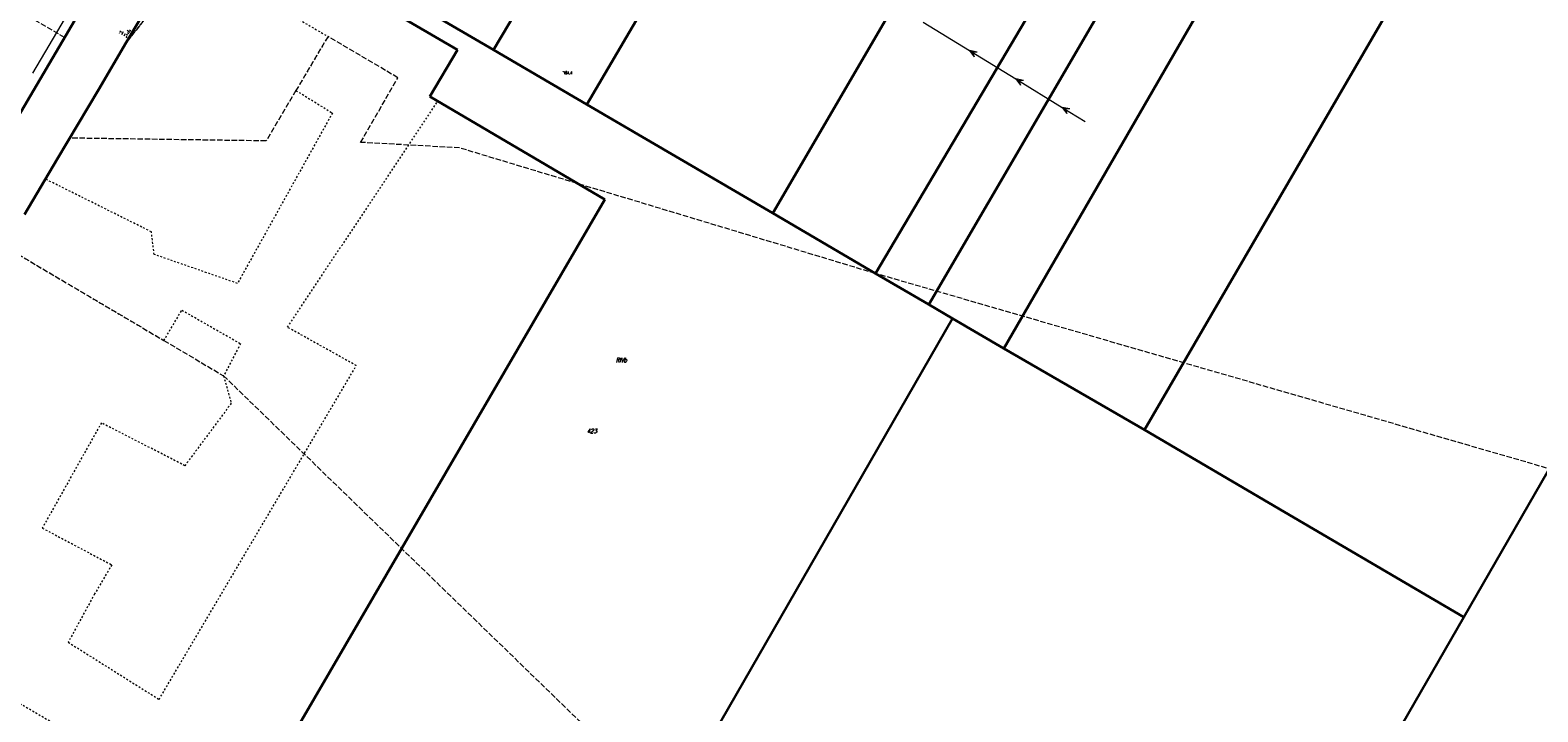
# Model space of a CAD drawing. Header units: metres. Extents: x 8430084 to 8437887, y 5768320 to 5771876.
# Tile 7 of 50: x 8433172 to 8433589, y 5770310 to 5770498. Entities that reach past the tile are written whole.
import ezdxf
from ezdxf.enums import TextEntityAlignment as Align

# ---------------------------------------------------------------- set-up
doc = ezdxf.new("R2010")
doc.units = ezdxf.units.M
doc.header["$MEASUREMENT"] = 0
for name, pattern in [('2_1', [0]), ('2_OTRK', [1.75, 1.25, -0.5]), ('4_SUEP_A', [0]), ('4_SUTP_A', [0]), ('GDE', [0]), ('GUK', [2, 1.5, -0.5]), ('GUZ', [1, 0.5, -0.5])]:
    doc.linetypes.add(name, pattern=pattern)
doc.layers.get('0').update_dxf_attribs({"color": 250, "linetype": 'CONTINUOUS', "lineweight": 100})
for name, color, linetype, lineweight in [('Dzialki', 4, 'GDE', 30), ('Numery_dzialek', 4, 'CONTINUOUS', 30), ('OTR_L_1', 252, '2_OTRK', 18), ('OTR_T_1', 253, 'CONTINUOUS', 18), ('SUEP_L_0', 1, '4_SUEP_A', 18), ('Uzytki', 253, 'GUZ', 18)]:
    doc.layers.add(name, color=color, linetype=linetype, lineweight=lineweight)
for name, color, linetype, lineweight, true_color in [('Kontury', 7, 'GUK', 18, 0x008000), ('Numery_konturow', 7, 'CONTINUOUS', 13, 0x008000), ('SUTP_L_0', 7, '4_SUTP_A', 18, 0xff9100)]:
    doc.layers.add(name, color=color, linetype=linetype, lineweight=lineweight, true_color=true_color)
doc.styles.get("Standard").update_dxf_attribs({"font": 'Simplex.SHX', "width": 0.75})

# ---------------------------------------------------------------- blocks, each defined once
blk = doc.blocks.new('2_OTRN')
at = {"color": 0, "linetype": 'Continuous'}
blk.add_circle((0, 0), 0.045, dxfattribs=at)

msp = doc.modelspace()

# ---------------------------------------------------------------- linework, layer by layer
at = {"layer": 'Dzialki'}
for p, q in [((8433420.62, 5770422.47), (8433561.78, 5770664.72)), ((8433588.46, 5770665.18), (8433441.28, 5770410.31)), ((8433501.06, 5770659.79), (8433377.53, 5770447.68)), ((8433630.71, 5770647.3), (8433480.17, 5770387.84)), ((8433326.16, 5770477.73), (8433422.43, 5770641.5)), ((8433405.89, 5770431.01), (8433493.78, 5770579.95)), ((8433700.31, 5770565.72), (8433568.3, 5770336.07)), ((8433228.87, 5770528.86), (8433290.49, 5770492.8)), ((8433246.23, 5770524.49), (8433300.44, 5770492.78)), ((8433199.05, 5770494.82), (8433214.09, 5770520.24)), ((8433300.44, 5770492.78), (8433316.03, 5770519.27)), ((8433185.78, 5770502.58), (8433097.58, 5770352.88)), ((8433191.35, 5770481.8), (8433199.05, 5770494.82)), ((8433290.49, 5770492.8), (8433282.88, 5770479.89)), ((8433300.44, 5770492.78), (8433326.16, 5770477.73)), ((8433179.97, 5770462.56), (8433191.35, 5770481.8)), ((8433282.88, 5770479.89), (8433331.14, 5770451.44)), ((8433326.16, 5770477.73), (8433377.53, 5770447.68)), ((8433170.97, 5770447.34), (8433179.97, 5770462.56)), ((8433331.14, 5770451.44), (8433229.67, 5770277.06)), ((8433377.53, 5770447.68), (8433405.89, 5770431.01)), ((8433405.89, 5770431.01), (8433420.62, 5770422.47)), ((8433420.62, 5770422.47), (8433427.18, 5770418.63)), ((8433316.57, 5770226.22), (8433427.18, 5770418.63)), ((8433427.18, 5770418.63), (8433441.28, 5770410.31)), ((8433441.28, 5770410.31), (8433480.17, 5770387.84)), ((8433480.17, 5770387.84), (8433518.68, 5770365.22)), ((8433518.68, 5770365.22), (8433568.3, 5770336.07)), ((8433568.3, 5770336.07), (8433414.87, 5770069.16))]:
    msp.add_line(p, q, dxfattribs=at)
at = {"layer": 'Kontury'}
for p, q in [((8433182, 5770496.17), (8433085.43, 5770553.45)), ((8433217.57, 5770518.21), (8433199.05, 5770494.82)), ((8433168.85, 5770473.84), (8433182, 5770496.17)), ((8433254.73, 5770496.48), (8433245.89, 5770481.58)), ((8433274.02, 5770485.11), (8433254.73, 5770496.48)), ((8433199.05, 5770494.82), (8433191.35, 5770481.8)), ((8433263.74, 5770467.24), (8433274.02, 5770485.11)), ((8433191.35, 5770481.8), (8433183.43, 5770468.42)), ((8433245.89, 5770481.58), (8433237.62, 5770467.64)), ((8433183.43, 5770468.42), (8433179.97, 5770462.56)), ((8433237.62, 5770467.64), (8433183.43, 5770468.42)), ((8433291.03, 5770465.72), (8433263.74, 5770467.24)), ((8433179.97, 5770462.56), (8433176.74, 5770457.09)), ((8433405.89, 5770431.01), (8433291.03, 5770465.72)), ((8433176.74, 5770457.09), (8433170.97, 5770447.34)), ((8433165.67, 5770438.39), (8433209.41, 5770412.52)), ((8433591.17, 5770377.29), (8433405.89, 5770431.01)), ((8433209.41, 5770412.52), (8433225.92, 5770402.75)), ((8433225.92, 5770402.75), (8433469.79, 5770166.04))]:
    msp.add_line(p, q, dxfattribs=at)
at = {"layer": 'OTR_L_1', "linetype": '2_1'}
for p, q in [((8433197.12, 5770497.43), (8433197.21, 5770497.59)), ((8433197.27, 5770498.01), (8433197.73, 5770497.71)), ((8433197.78, 5770497.04), (8433198.25, 5770497.84)), ((8433198.45, 5770496.66), (8433198.83, 5770497.32)), ((8433199.24, 5770496.47), (8433199.12, 5770496.55)), ((8433199.5, 5770496.84), (8433199.14, 5770497.08)), ((8433200.01, 5770497.6), (8433199.24, 5770498.1)), ((8433199.76, 5770497.22), (8433199.38, 5770497.48)), ((8433200.26, 5770497.99), (8433199.88, 5770498.24))]:
    msp.add_line(p, q, dxfattribs=at)
msp.add_point((8433199.11, 5770496.27), dxfattribs=at)
at = {"layer": 'SUEP_L_0', "linetype": '4_SUEP_A'}
for p, q in [((8433419.05, 5770500.43), (8433431.84, 5770492.59)), ((8433431.84, 5770492.59), (8433444.63, 5770484.75)), ((8433433.94, 5770492.18), (8433431.84, 5770492.59)), ((8433431.84, 5770492.59), (8433433.15, 5770490.91)), ((8433433.94, 5770492.18), (8433432.69, 5770492.07)), ((8433432.69, 5770492.07), (8433433.15, 5770490.91)), ((8433444.63, 5770484.75), (8433457.42, 5770476.91)), ((8433446.73, 5770484.34), (8433444.63, 5770484.75)), ((8433444.63, 5770484.75), (8433445.94, 5770483.07)), ((8433446.73, 5770484.34), (8433445.48, 5770484.23)), ((8433445.48, 5770484.23), (8433445.94, 5770483.07)), ((8433457.42, 5770476.91), (8433463.81, 5770472.99)), ((8433459.51, 5770476.5), (8433457.42, 5770476.91)), ((8433457.42, 5770476.91), (8433458.73, 5770475.23)), ((8433459.51, 5770476.5), (8433458.27, 5770476.39)), ((8433458.27, 5770476.39), (8433458.73, 5770475.23))]:
    msp.add_line(p, q, dxfattribs=at)
at = {"layer": 'SUTP_L_0', "linetype": '4_SUTP_A'}
msp.add_line((8433231.41, 5770585.31), (8433173.15, 5770486.39), dxfattribs=at)
at = {"layer": 'Uzytki'}
for p, q in [((8433199.05, 5770494.82), (8433217.57, 5770518.21)), ((8433182, 5770496.17), (8433185.78, 5770502.58)), ((8433245.96, 5770501.62), (8433254.73, 5770496.48)), ((8433168.85, 5770473.84), (8433182, 5770496.17)), ((8433254.73, 5770496.48), (8433245.89, 5770481.58)), ((8433191.35, 5770481.8), (8433199.05, 5770494.82)), ((8433183.43, 5770468.42), (8433191.35, 5770481.8)), ((8433243.56, 5770416.17), (8433285.05, 5770478.61)), ((8433245.89, 5770481.58), (8433255.95, 5770475.36)), ((8433285.05, 5770478.61), (8433331.14, 5770451.44)), ((8433255.95, 5770475.36), (8433229.74, 5770428.29)), ((8433179.97, 5770462.56), (8433183.43, 5770468.42)), ((8433176.74, 5770457.09), (8433179.97, 5770462.56)), ((8433176.74, 5770457.09), (8433170.97, 5770447.34)), ((8433205.97, 5770442.52), (8433176.74, 5770457.09)), ((8433331.14, 5770451.44), (8433229.67, 5770277.06)), ((8433206.74, 5770436.28), (8433205.97, 5770442.52)), ((8433165.67, 5770438.39), (8433209.41, 5770412.52)), ((8433229.74, 5770428.29), (8433206.74, 5770436.28)), ((8433209.41, 5770412.52), (8433214.38, 5770420.9)), ((8433214.38, 5770420.9), (8433230.58, 5770411.64)), ((8433262.55, 5770405.57), (8433243.56, 5770416.17)), ((8433230.58, 5770411.64), (8433225.92, 5770402.75)), ((8433208.09, 5770313.38), (8433262.55, 5770405.57)), ((8433225.92, 5770402.75), (8433228.01, 5770395.17)), ((8433228.01, 5770395.17), (8433215.22, 5770377.94)), ((8433192.15, 5770389.77), (8433175.85, 5770360.71)), ((8433215.22, 5770377.94), (8433192.15, 5770389.77)), ((8433175.85, 5770360.71), (8433195.03, 5770350.54)), ((8433195.03, 5770350.54), (8433190.29, 5770342.52)), ((8433229.67, 5770277.06), (8433111.24, 5770346.36)), ((8433190.29, 5770342.52), (8433183, 5770329.18)), ((8433183, 5770329.18), (8433208.09, 5770313.38))]:
    msp.add_line(p, q, dxfattribs=at)

# ---------------------------------------------------------------- block references
at = {"layer": 'OTR_T_1'}
msp.add_blockref('2_OTRN', (8433319.68, 5770486.79), dxfattribs=at)

# ---------------------------------------------------------------- texts
at = {"layer": 'Numery_dzialek', "oblique": 15, "width": 0.7}
msp.add_text('423', height=1.26, dxfattribs=at).set_placement((8433326.18, 5770386.88))
at = {"layer": 'Numery_konturow', "oblique": 15, "width": 0.7}
msp.add_text('RIVb', height=1.26, dxfattribs=at).set_placement((8433334.17, 5770407.74), align=Align.TOP_LEFT)
at = {"layer": 'OTR_T_1', "lineweight": 9, "width": 0.7}
msp.add_text('151.4', height=0.75, dxfattribs=at).set_placement((8433319.68, 5770486.79), align=Align.TOP_LEFT)

doc.saveas('drawing.dxf')
